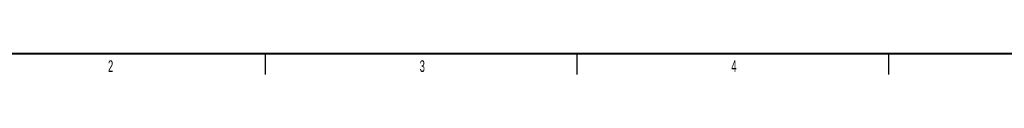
# Model space of a CAD drawing. Header units: millimetres. Extents: x 25 to 1935, y 715 to 2336.
# Tile 2 of 222: x 161 to 398, y 730 to 735. Entities that reach past the tile are written whole.
import ezdxf

# ---------------------------------------------------------------- set-up
doc = ezdxf.new("R2010")
doc.units = ezdxf.units.MM
doc.header["$LTSCALE"] = 2
doc.layers.add('标注层', color=7, linetype='Continuous')
doc.layers.add('粗图框层', color=7, linetype='Continuous', lineweight=40)
doc.layers.add('轮廓实线层', color=7, linetype='Continuous', lineweight=30)
doc.styles.add('SLDTEXTSTYLE0', font='TXT', dxfattribs={"width": 0.6})

msp = doc.modelspace()

# ---------------------------------------------------------------- linework, layer by layer
at = {"layer": '粗图框层', "color": 7}
msp.add_line((44.555, 734.986), (845.504, 734.986), dxfattribs=at)
at = {"layer": '轮廓实线层', "color": 7}
for p, q in [((220.055, 734.986), (220.055, 729.986)), ((295.055, 734.986), (295.055, 729.986)), ((370.055, 734.986), (370.055, 729.986))]:
    msp.add_line(p, q, dxfattribs=at)

# ---------------------------------------------------------------- texts
at = {"layer": '标注层', "color": 7, "char_height": 2.8, "attachment_point": 1, "style": 'SLDTEXTSTYLE0'}
for s, insert in [('2', (182.22, 733.374)), ('3', (257.22, 733.374)), ('4', (332.22, 733.374))]:
    msp.add_mtext(s, dxfattribs=dict(at, insert=insert))

doc.saveas('drawing.dxf')
